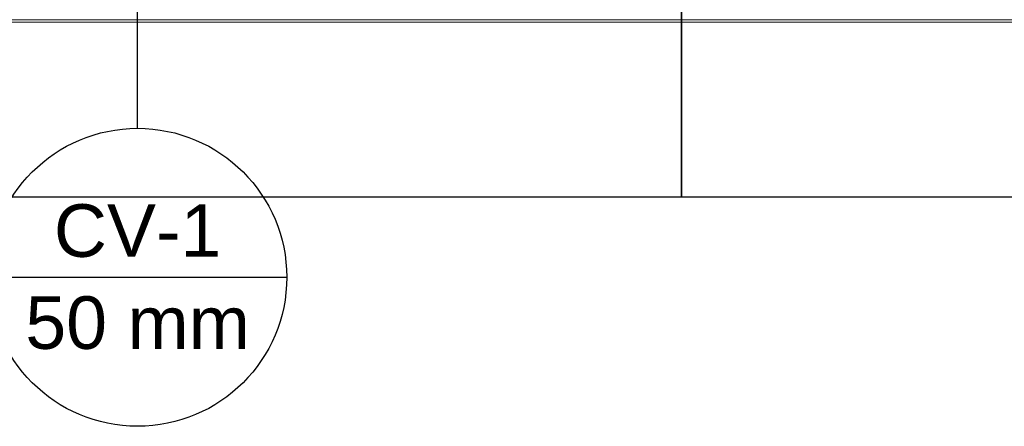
# Model space of a CAD drawing. Header units: millimetres. Extents: x -16331 to -10174, y -4135 to -3584.
# Tile 224 of 256: x -10364.02 to -10359.91, y -3954.04 to -3952.34. Entities that reach past the tile are written whole.
import ezdxf

# ---------------------------------------------------------------- set-up
doc = ezdxf.new("R2010")
doc.units = ezdxf.units.MM
doc.layers.add('CV-Indicação coluna', color=7, linetype='Continuous')
for name, color, linetype, lineweight in [('DI-Detalhes', 1, 'Continuous', 30), ('I-WALL', 7, 'Continuous', 5), ('IFC-IfcWall-Contorno', 250, 'Continuous', 5)]:
    doc.layers.add(name, color=color, linetype=linetype, lineweight=lineweight)
doc.styles.add('Arial', font='arial.ttf', dxfattribs={"height": 100})

msp = doc.modelspace()

# ---------------------------------------------------------------- linework, layer by layer
at = {"layer": 'CV-Indicação coluna'}
for p, q in [((-10363.5302, -3952.7898), (-10363.5302, -3952.2388)), ((-10364.1538, -3953.4134), (-10362.9066, -3953.4134))]:
    msp.add_line(p, q, dxfattribs=at)
msp.add_circle((-10363.5302, -3953.4134), 0.6236, dxfattribs=at)
at = {"layer": 'DI-Detalhes'}
for points in [[(-10369.8995, -3948.9888), (-10361.2555, -3948.9888), (-10361.2555, -3953.0779), (-10369.8995, -3953.0779), (-10369.8995, -3948.9888)], [(-10361.2555, -3948.9888), (-10352.6115, -3948.9888), (-10352.6115, -3953.0779), (-10361.2555, -3953.0779), (-10361.2555, -3948.9888)]]:
    msp.add_lwpolyline(points, dxfattribs=at)
at = {"layer": 'I-WALL', "lineweight": 5}
msp.add_line((-10364.8449, -3952.3352), (-10347.1649, -3952.3352), dxfattribs=at)
at = {"layer": 'IFC-IfcWall-Contorno', "lineweight": 5}
msp.add_line((-10364.8549, -3952.3452), (-10347.1549, -3952.3452), dxfattribs=at)

# ---------------------------------------------------------------- texts
at = {"layer": 'CV-Indicação coluna', "char_height": 0.22, "attachment_point": 8, "line_spacing_factor": 0.6, "style": 'Arial'}
for s, insert, width in [('CV-1', (-10363.5302, -3953.3308), 1.400488), ('50 mm', (-10363.5302, -3953.716), 1.878384)]:
    msp.add_mtext(s, dxfattribs=dict(at, insert=insert, width=width))

doc.saveas('drawing.dxf')
